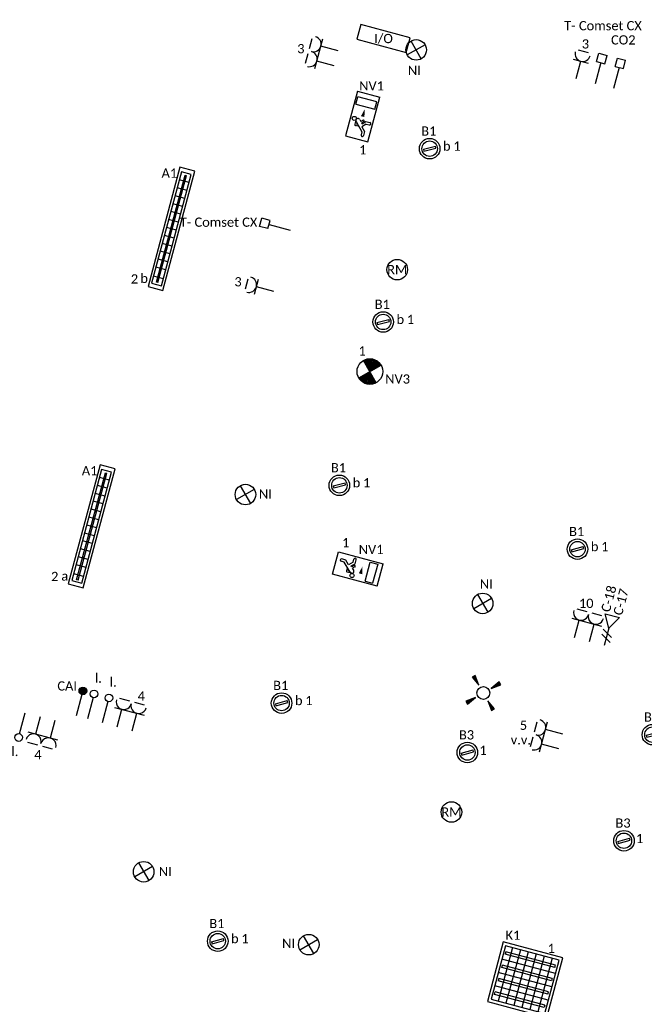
# Model space of a CAD drawing. Header units: millimetres. Extents: x -197899 to 120983, y -4228 to 45370.
# Tile 174 of 200: x 11378 to 17459, y 11038 to 20625. Entities that reach past the tile are written whole.
import ezdxf
from ezdxf.enums import TextEntityAlignment as Align

# ---------------------------------------------------------------- set-up
doc = ezdxf.new("R2010")
doc.units = ezdxf.units.MM
for name, color, linetype in [('EL6132--', 3, 'Continuous'), ('EL6222--', 3, 'Continuous'), ('EL6311--', 3, 'Continuous'), ('EL6350--', 3, 'Continuous'), ('EL6441--', 3, 'Continuous'), ('EL6511--', 3, 'Continuous'), ('EL6811--', 3, 'Continuous')]:
    doc.layers.add(name, color=color, linetype=linetype)
doc.styles.add('STABICAD-018', font='calibri.ttf', dxfattribs={"height": 180})

# ---------------------------------------------------------------- blocks, each defined once
blk = doc.blocks.new('111304CP')
at = {"color": 0, "linetype": 'Continuous'}
blk.add_line((1, 6.5), (-1, 6.5), dxfattribs=at)
blk = doc.blocks.new('*U385')
at = {"color": 0, "linetype": 'Continuous'}
for p, q in [((-1.5, 4.5), (1.5, 4.5)), ((0, 1), (0, 4.5))]:
    blk.add_line(p, q, dxfattribs=at)
blk.add_arc((0, 6), 1.5, 180, 0, dxfattribs=at)
at = {"color": 0, "linetype": 'ByBlock'}
blk.add_blockref('111304CP', (0, 0), dxfattribs=at)
at = {"color": 0, "linetype": 'Continuous', "style": 'STABICAD-018'}
for tag, p in [('PANEL', (0, 11.5)), ('CIRCUIT', (0, 8.5)), ('SUBCIRCUIT', (4.5, 8.5)), ('ARTICLECODE', (0, 0))]:
    blk.add_attdef(tag, text='', height=1.8, dxfattribs=at).set_placement(p, align=Align.MIDDLE)
at = {"color": 0, "linetype": 'Continuous', "style": 'STABICAD-018', "flags": 1}
blk.add_attdef('POWERCODE', text='', height=1.8, dxfattribs=at).set_placement((13, 8.5), align=Align.MIDDLE)
blk = doc.blocks.new('E00411')
for p, q in [((-2.4, 2.89), (-2.89, 2.4)), ((-2.89, 2.4), (-1.24, 1.24)), ((-1.24, 1.24), (-2.4, 2.89)), ((2.4, 2.89), (1.24, 1.24)), ((1.24, 1.24), (2.89, 2.4)), ((2.89, 2.4), (2.4, 2.89)), ((-1.24, -1.24), (-2.89, -2.4)), ((-2.4, -2.89), (-1.24, -1.24)), ((1.24, -1.24), (2.4, -2.89)), ((2.89, -2.4), (1.24, -1.24)), ((-2.89, -2.4), (-2.4, -2.89)), ((2.4, -2.89), (2.89, -2.4))]:
    blk.add_line(p, q)
at = {"color": 0, "linetype": 'Continuous'}
blk.add_circle((0, 0), 1.25, dxfattribs=at)
for points in [[(-2.89, 2.4), (-2.4, 2.89), (-1.24, 1.24)], [(2.4, 2.89), (2.89, 2.4), (1.24, 1.24)], [(-2.4, -2.89), (-2.89, -2.4), (-1.24, -1.24)], [(2.89, -2.4), (2.4, -2.89), (1.24, -1.24)]]:
    blk.add_solid(points, dxfattribs=at)
at = {"color": 0, "linetype": 'Continuous', "style": 'STABICAD-018'}
for tag, p in [('SWITCHCODE', (0, 4.64)), ('ARTICLECODE', (0, 0))]:
    blk.add_attdef(tag, text='', height=1.8, dxfattribs=at).set_placement(p, align=Align.MIDDLE)
blk = doc.blocks.new('E00125CP')
at = {"color": 0, "linetype": 'Continuous'}
for p, q in [((-2.5, 6.5), (-0.5, 6.5)), ((0.5, 6.5), (2.5, 6.5))]:
    blk.add_line(p, q, dxfattribs=at)
blk = doc.blocks.new('*U329')
at = {"color": 0, "linetype": 'Continuous'}
for p, q in [((-3, 4.5), (3, 4.5)), ((-1.5, 1), (-1.5, 4.5)), ((1.5, 1), (1.5, 4.5))]:
    blk.add_line(p, q, dxfattribs=at)
for centre in [(-1.5, 6), (1.5, 6)]:
    blk.add_arc(centre, 1.5, 180, 0, dxfattribs=at)
at = {"color": 0, "linetype": 'ByBlock'}
blk.add_blockref('E00125CP', (0, 0), dxfattribs=at)
at = {"color": 0, "linetype": 'Continuous', "style": 'STABICAD-018'}
for tag, p in [('PANEL', (0, 11.5)), ('CIRCUIT', (0, 8.5)), ('SUBCIRCUIT', (4.5, 8.5)), ('ARTICLECODE', (0, 0))]:
    blk.add_attdef(tag, text='', height=1.8, dxfattribs=at).set_placement(p, align=Align.MIDDLE)
at = {"color": 0, "linetype": 'Continuous', "style": 'STABICAD-018', "flags": 1}
blk.add_attdef('POWERCODE', text='', height=1.8, dxfattribs=at).set_placement((13, 8.5), align=Align.MIDDLE)
blk = doc.blocks.new('E00128')
at = {"color": 0, "linetype": 'Continuous'}
blk.add_line((0, 5.25), (0, 1), dxfattribs=at)
blk.add_circle((0, 6), 0.75, dxfattribs=at)
at = {"color": 0, "linetype": 'Continuous', "style": 'STABICAD-018'}
for tag, p in [('TEXT1', (0, 9)), ('ARTICLECODE', (0, 0))]:
    blk.add_attdef(tag, text='', height=1.8, dxfattribs=at).set_placement(p, align=Align.MIDDLE)
blk = doc.blocks.new('*U327')
at = {"color": 0, "linetype": 'Continuous'}
for p, q in [((-3, 4.5), (3, 4.5)), ((-1.5, 1), (-1.5, 4.5)), ((1.5, 1), (1.5, 4.5))]:
    blk.add_line(p, q, dxfattribs=at)
for centre in [(-1.5, 6), (1.5, 6)]:
    blk.add_arc(centre, 1.5, 180, 0, dxfattribs=at)
at = {"color": 0, "linetype": 'ByBlock'}
blk.add_blockref('E00125CP', (0, 0), dxfattribs=at)
at = {"color": 0, "linetype": 'Continuous', "style": 'STABICAD-018'}
for tag, p in [('PANEL', (0, 11.5)), ('CIRCUIT', (0, 8.5)), ('SUBCIRCUIT', (4.5, 8.5)), ('ARTICLECODE', (0, 0))]:
    blk.add_attdef(tag, text='', height=1.8, dxfattribs=at).set_placement(p, align=Align.MIDDLE)
at = {"color": 0, "linetype": 'Continuous', "style": 'STABICAD-018', "flags": 1}
blk.add_attdef('POWERCODE', text='', height=1.8, dxfattribs=at).set_placement((13, 8.5), align=Align.MIDDLE)
blk = doc.blocks.new('*U428')
at = {"color": 0, "linetype": 'Continuous'}
for p, q in [((-3, 4.5), (3, 4.5)), ((-1.5, 1), (-1.5, 4.5)), ((1.5, 1), (1.5, 4.5))]:
    blk.add_line(p, q, dxfattribs=at)
for centre in [(-1.5, 6), (1.5, 6)]:
    blk.add_arc(centre, 1.5, 180, 0, dxfattribs=at)
at = {"color": 0, "linetype": 'ByBlock'}
blk.add_blockref('E00125CP', (0, 0), dxfattribs=at)
at = {"color": 0, "linetype": 'Continuous', "style": 'STABICAD-018'}
for tag, p in [('PANEL', (0, 11.5)), ('CIRCUIT', (0, 8.5)), ('SUBCIRCUIT', (4.5, 8.5)), ('ARTICLECODE', (0, 0))]:
    blk.add_attdef(tag, text='', height=1.8, dxfattribs=at).set_placement(p, align=Align.MIDDLE)
at = {"color": 0, "linetype": 'Continuous', "style": 'STABICAD-018', "flags": 1}
blk.add_attdef('POWERCODE', text='', height=1.8, dxfattribs=at).set_placement((13, 8.5), align=Align.MIDDLE)
blk = doc.blocks.new('*U384')
at = {"color": 0, "linetype": 'Continuous'}
for p, q in [((-1.5, 4.5), (1.5, 4.5)), ((0, 1), (0, 4.5))]:
    blk.add_line(p, q, dxfattribs=at)
blk.add_arc((0, 6), 1.5, 180, 0, dxfattribs=at)
at = {"color": 0, "linetype": 'ByBlock'}
blk.add_blockref('111304CP', (0, 0), dxfattribs=at)
at = {"color": 0, "linetype": 'Continuous', "style": 'STABICAD-018'}
for tag, p in [('PANEL', (0, 11.5)), ('CIRCUIT', (0, 8.5)), ('SUBCIRCUIT', (4.5, 8.5)), ('ARTICLECODE', (0, 0))]:
    blk.add_attdef(tag, text='', height=1.8, dxfattribs=at).set_placement(p, align=Align.MIDDLE)
at = {"color": 0, "linetype": 'Continuous', "style": 'STABICAD-018', "flags": 1}
blk.add_attdef('POWERCODE', text='', height=1.8, dxfattribs=at).set_placement((13, 8.5), align=Align.MIDDLE)
blk = doc.blocks.new('*U351')
at = {"color": 0, "linetype": 'Continuous'}
for p, q in [((-3, 4.5), (3, 4.5)), ((-1.5, 1), (-1.5, 4.5)), ((1.5, 1), (1.5, 4.5))]:
    blk.add_line(p, q, dxfattribs=at)
for centre in [(-1.5, 6), (1.5, 6)]:
    blk.add_arc(centre, 1.5, 180, 0, dxfattribs=at)
at = {"color": 0, "linetype": 'ByBlock'}
blk.add_blockref('E00125CP', (0, 0), dxfattribs=at)
at = {"color": 0, "linetype": 'Continuous', "style": 'STABICAD-018'}
for tag, p in [('PANEL', (0, 11.5)), ('CIRCUIT', (0, 8.5)), ('SUBCIRCUIT', (4.5, 8.5)), ('ARTICLECODE', (0, 0))]:
    blk.add_attdef(tag, text='', height=1.8, dxfattribs=at).set_placement(p, align=Align.MIDDLE)
at = {"color": 0, "linetype": 'Continuous', "style": 'STABICAD-018', "flags": 1}
blk.add_attdef('POWERCODE', text='', height=1.8, dxfattribs=at).set_placement((13, 8.5), align=Align.MIDDLE)
blk = doc.blocks.new('E00188')
at = {"color": 0, "linetype": 'Continuous'}
blk.add_line((0, 5.25), (0, 1), dxfattribs=at)
at = {"color": 0, "linetype": 'Continuous', "const_width": 0.75}
blk.add_lwpolyline([(-0.375, 6, 1), (0.375, 6, 1)], format="xyb", close=True, dxfattribs=at)
at = {"color": 0, "linetype": 'Continuous'}
blk.add_circle((0, 6), 0.75, dxfattribs=at)
at = {"color": 0, "linetype": 'Continuous', "style": 'STABICAD-018'}
for tag, p in [('COMMENT1', (0, 12)), ('DATACOM1', (0, 9)), ('TEXT1', (2.5, 6)), ('ARTICLECODE', (0, 0))]:
    blk.add_attdef(tag, text='', height=1.8, dxfattribs=at).set_placement(p, align=Align.MIDDLE)
blk = doc.blocks.new('1115C2H')
at = {"color": 0, "linetype": 'Continuous'}
for p, q in [((4.5, 5.5), (-4.5, 5.5)), ((-4.5, 1), (-4.5, 5.5)), ((-2, 5.15), (-3.5, 5.15)), ((-3.5, 5.15), (-3.5, 1.35)), ((-2, 1.35), (-2, 5.15)), ((0.76, 4.11), (0.76, 4.91)), ((1.37, 3.5), (0.76, 4.11)), ((1.24, 4.31), (1.24, 4.91)), ((1.24, 4.31), (1.94, 3.61)), ((1.27, 2.26), (2.88, 3.87)), ((1.94, 3.61), (2.68, 4.35)), ((2.68, 4.35), (3.52, 4.35)), ((2.88, 3.87), (3.52, 3.87)), ((4.5, 1), (4.5, 5.5)), ((0.65, 3.49), (1.01, 3.13)), ((0.71, 2.83), (1.01, 3.13)), ((0.87, 3.71), (1.23, 3.35)), ((0.99, 2.14), (1.84, 2.14)), ((1.23, 3.35), (1.37, 3.5)), ((1.47, 2.46), (1.72, 2.46)), ((1.71, 2.7), (1.72, 2.7)), ((1.72, 2.7), (1.72, 2.46)), ((1.94, 2.93), (2.04, 2.83)), ((2.04, 2.83), (2.04, 2.34)), ((-4.5, 1), (4.5, 1)), ((-2, 1.35), (-3.5, 1.35))]:
    blk.add_line(p, q, dxfattribs=at)
blk.add_lwpolyline([(-1.5, 3.25, 0, 0.7, 0), (0, 3.25, 0.7, 0.7, 0)], format="xyseb", dxfattribs=at)
blk.add_circle((0.76, 1.75), 0.4, dxfattribs=at)
for centre, radius, start, end in [((1, 4.91), 0.24, 0, 180), ((3.52, 4.11), 0.24, 270, 90), ((0.99, 2.54), 0.4, 135, 315), ((0.76, 3.6), 0.16, 45, 225), ((1.84, 2.34), 0.2, 270, 0)]:
    blk.add_arc(centre, radius, start, end, dxfattribs=at)
at = {"color": 0, "linetype": 'Continuous', "style": 'STABICAD-018'}
for tag, p in [('PANEL', (0, 15.17)), ('CIRCUIT', (0, 12.17)), ('SUBCIRCUIT', (4.5, 12.17)), ('LIGHTFIXTURECODE', (0, 8))]:
    blk.add_attdef(tag, text='', height=1.8, dxfattribs=at).set_placement(p, align=Align.MIDDLE)
blk = doc.blocks.new('*U512')
at = {"linetype": 'Continuous'}
for p, q in [((-57, -21.3), (47, 38.7)), ((-47, -38.7), (57, 21.3)), ((57, 21.3), (47, 38.7)), ((-57, -21.3), (-47, -38.7))]:
    blk.add_line(p, q, dxfattribs=at)
for radius in [100, 75]:
    blk.add_circle((0, 0), radius, dxfattribs=at)
at = {"color": 0, "linetype": 'Continuous', "style": 'STABICAD-018'}
for tag, p in [('LIGHTFIXTURECODE', (0, 225)), ('PANEL', (0, -225))]:
    blk.add_attdef(tag, text='', height=180, dxfattribs=at).set_placement(p, align=Align.MIDDLE)
for tag, p in [('CIRCUIT', (150, 0)), ('SWITCHCODE', (250, 0)), ('SUBCIRCUIT', (350, 0))]:
    blk.add_attdef(tag, text='', height=180, dxfattribs=at).set_placement(p, align=Align.MIDDLE_LEFT)
blk = doc.blocks.new('1115C2J')
at = {"color": 0, "linetype": 'Continuous'}
for p, q in [((-4.5, 5.5), (4.5, 5.5)), ((-4.5, 1), (-4.5, 5.5)), ((-2.68, 4.35), (-3.52, 4.35)), ((-2.88, 3.87), (-3.52, 3.87)), ((-1.27, 2.26), (-2.88, 3.87)), ((-1.94, 3.61), (-2.68, 4.35)), ((-1.24, 4.31), (-1.94, 3.61)), ((-1.37, 3.5), (-0.76, 4.11)), ((-1.24, 4.31), (-1.24, 4.91)), ((-0.76, 4.11), (-0.76, 4.91)), ((2, 5.15), (3.5, 5.15)), ((2, 1.35), (2, 5.15)), ((3.5, 5.15), (3.5, 1.35)), ((4.5, 1), (4.5, 5.5)), ((-1.94, 2.93), (-2.04, 2.83)), ((-2.04, 2.83), (-2.04, 2.34)), ((-0.99, 2.14), (-1.84, 2.14)), ((-1.71, 2.7), (-1.72, 2.7)), ((-1.72, 2.7), (-1.72, 2.46)), ((-1.47, 2.46), (-1.72, 2.46)), ((-1.23, 3.35), (-1.37, 3.5)), ((-0.87, 3.71), (-1.23, 3.35)), ((-0.65, 3.49), (-1.01, 3.13)), ((-0.71, 2.83), (-1.01, 3.13)), ((4.5, 1), (-4.5, 1)), ((2, 1.35), (3.5, 1.35))]:
    blk.add_line(p, q, dxfattribs=at)
blk.add_lwpolyline([(0.75, 4, 0, 0.7, 0), (0.75, 2.5, 0.7, 0.7, 0)], format="xyseb", dxfattribs=at)
blk.add_circle((-0.76, 1.75), 0.4, dxfattribs=at)
for centre, radius, start, end in [((-3.52, 4.11), 0.24, 90, 270), ((-1, 4.91), 0.24, 0, 180), ((-1.84, 2.34), 0.2, 180, 270), ((-0.99, 2.54), 0.4, 225, 45), ((-0.76, 3.6), 0.16, 315, 135)]:
    blk.add_arc(centre, radius, start, end, dxfattribs=at)
at = {"color": 0, "linetype": 'Continuous', "style": 'STABICAD-018'}
for tag, p in [('PANEL', (0, 15.17)), ('CIRCUIT', (0, 12.17)), ('SUBCIRCUIT', (4.5, 12.17)), ('LIGHTFIXTURECODE', (0, 8))]:
    blk.add_attdef(tag, text='', height=1.8, dxfattribs=at).set_placement(p, align=Align.MIDDLE)
blk = doc.blocks.new('VB654NVI')
at = {"color": 0, "linetype": 'Continuous'}
for p, q in [((-1.41, 1.59), (1.41, 4.41)), ((-1.41, 4.41), (1.41, 1.59))]:
    blk.add_line(p, q, dxfattribs=at)
blk.add_circle((0, 3), 2, dxfattribs=at)
at = {"color": 0, "linetype": 'Continuous', "style": 'STABICAD-018'}
for tag, p in [('ARTICLECODE', (-2.66, 12.86)), ('FIREPROTECTION_PANEL', (0, 9.85)), ('CODING', (0, 7))]:
    blk.add_attdef(tag, text='', height=1.8, dxfattribs=at).set_placement(p, align=Align.MIDDLE)
blk = doc.blocks.new('E00020')
at = {"color": 0, "linetype": 'Continuous'}
blk.add_circle((0, 0), 2, dxfattribs=at)
at = {"color": 0, "linetype": 'Continuous', "style": 'STABICAD-018'}
for tag, p in [('CODING1', (0.68, 7.74)), ('CODING2', (0.95, 5.28)), ('ARTICLECODE', (0, 0)), ('FIREPROTECTION_PANEL', (0.1, -3.37)), ('FIREPROTECTION_ZONE', (1.58, -6.46)), ('FIREPROTECTION_HARDWARENUMBER', (7.57, -7.83))]:
    blk.add_attdef(tag, text='', height=1.8, dxfattribs=at).set_placement(p, align=Align.MIDDLE)
blk = doc.blocks.new('THERM-TK-L')
at = {"color": 0, "linetype": 'Continuous'}
for p, q in [((-0.83, 5.25), (-0.83, 6.92)), ((-0.83, 6.92), (0.83, 6.92)), ((0.83, 5.25), (0.83, 6.92)), ((-0.83, 5.25), (0.83, 5.25)), ((0, 5.25), (0, 1))]:
    blk.add_line(p, q, dxfattribs=at)
at = {"color": 0, "linetype": 'Continuous', "style": 'STABICAD-018'}
for tag, p in [('TEXT1', (4, 6)), ('ARTICLECODE', (0, 0))]:
    blk.add_attdef(tag, text='', height=1.8, dxfattribs=at).set_placement(p, align=Align.MIDDLE)
blk = doc.blocks.new('*U427')
at = {"color": 0, "linetype": 'Continuous'}
for p, q in [((-3, 4.5), (3, 4.5)), ((-1.5, 1), (-1.5, 4.5)), ((1.5, 1), (1.5, 4.5))]:
    blk.add_line(p, q, dxfattribs=at)
for centre in [(-1.5, 6), (1.5, 6)]:
    blk.add_arc(centre, 1.5, 180, 0, dxfattribs=at)
at = {"color": 0, "linetype": 'ByBlock'}
blk.add_blockref('E00125CP', (0, 0), dxfattribs=at)
at = {"color": 0, "linetype": 'Continuous', "style": 'STABICAD-018'}
for tag, p in [('PANEL', (0, 11.5)), ('CIRCUIT', (0, 8.5)), ('SUBCIRCUIT', (4.5, 8.5)), ('ARTICLECODE', (0, 0))]:
    blk.add_attdef(tag, text='', height=1.8, dxfattribs=at).set_placement(p, align=Align.MIDDLE)
at = {"color": 0, "linetype": 'Continuous', "style": 'STABICAD-018', "flags": 1}
blk.add_attdef('POWERCODE', text='', height=1.8, dxfattribs=at).set_placement((13, 8.5), align=Align.MIDDLE)
blk = doc.blocks.new('E00153')
at = {"color": 0, "linetype": 'Continuous'}
for p, q in [((-1.44, 7), (1.44, 7)), ((0, 4.5), (-1.44, 7)), ((0, 4.5), (1.44, 7)), ((-1, 4), (1, 2.85)), ((0, 4.5), (0, 1)), ((-1, 3), (1, 1.85))]:
    blk.add_line(p, q, dxfattribs=at)
at = {"color": 0, "linetype": 'Continuous', "style": 'STABICAD-018'}
for tag, p in [('COMMENT1', (-6, 12)), ('COMMENT2', (6, 12)), ('DATACOM1', (-6, 9)), ('DATACOM2', (6, 9)), ('TEXT1', (2.5, 6)), ('ARTICLECODE', (0, 0))]:
    blk.add_attdef(tag, text='', height=1.8, dxfattribs=at).set_placement(p, align=Align.MIDDLE)
blk = doc.blocks.new('*U511')
at = {"linetype": 'Continuous'}
for p, q in [((300, 300), (-300, 300)), ((-300, 300), (-300, -300)), ((300, -300), (300, 300)), ((270, 270), (-270, 270)), ((-270, 270), (-270, -270)), ((250, 215), (-250, 215)), ((-250, 215), (-250, 190)), ((-200, 270), (-200, -270)), ((-120, 270), (-120, -270)), ((-40, 270), (-40, -270)), ((40, 270), (40, -270)), ((120, 270), (120, -270)), ((200, 270), (200, -270)), ((250, 190), (250, 215)), ((270, -270), (270, 270)), ((270, 135), (-270, 135)), ((250, 190), (-250, 190)), ((270, 0), (-270, 0)), ((250, 80), (-250, 80)), ((-250, 55), (-250, 80)), ((250, 55), (-250, 55)), ((250, 80), (250, 55)), ((250, -55), (-250, -55)), ((-250, -55), (-250, -80)), ((250, -80), (-250, -80)), ((250, -80), (250, -55)), ((270, -135), (-270, -135)), ((250, -190), (-250, -190)), ((-250, -215), (-250, -190)), ((250, -190), (250, -215)), ((-270, -270), (270, -270)), ((250, -215), (-250, -215)), ((-300, -300), (300, -300))]:
    blk.add_line(p, q, dxfattribs=at)
at = {"color": 0, "linetype": 'Continuous', "style": 'STABICAD-018'}
for tag, p in [('SWITCHCODE', (300, 300)), ('SUBCIRCUIT', (400, 300)), ('CIRCUIT', (200, 300))]:
    blk.add_attdef(tag, text='', height=180, dxfattribs=at).set_placement(p, align=Align.BOTTOM_RIGHT)
blk.add_attdef('LIGHTFIXTURECODE', text='', height=180, dxfattribs=at).set_placement((-900, 300), align=Align.BOTTOM_LEFT)
blk.add_attdef('PANEL', text='', height=180, dxfattribs=at).set_placement((0, -450), align=Align.MIDDLE)
blk = doc.blocks.new('E00452A_FP')
at = {"color": 0, "linetype": 'Continuous'}
for p, q in [((-5, 4), (-5, 1)), ((5, 4), (-5, 4)), ((5, 1), (5, 4)), ((-5, 1), (5, 1))]:
    blk.add_line(p, q, dxfattribs=at)
at = {"color": 0, "linetype": 'Continuous', "style": 'STABICAD-018'}
for tag, p in [('FIREPROTECTION_HARDWARENUMBER', (3.74, 16.66)), ('FIREPROTECTION_ZONE', (2.91, 13.93)), ('FIREPROTECTION_PANEL', (3.59, 11.05)), ('CODING2', (-0.2, 8.41)), ('CODING1', (-0.13, 5.87)), ('TEXT1', (0, 2.5)), ('ARTICLECODE', (-0.06, -0.64))]:
    blk.add_attdef(tag, text='', height=1.8, dxfattribs=at).set_placement(p, align=Align.MIDDLE)
blk = doc.blocks.new('*U510')
at = {"linetype": 'Continuous'}
for p, q in [((600, 75), (-600, 75)), ((-600, 75), (-600, -75)), ((560, 50), (-560, 50)), ((-560, 50), (-560, -50)), ((540, 7.5), (-540, 7.5)), ((-540, -7.5), (-540, 7.5)), ((-480, 50), (-480, -50)), ((-400, 50), (-400, -50)), ((-320, 50), (-320, -50)), ((-240, 50), (-240, -50)), ((-160, 50), (-160, -50)), ((-80, 50), (-80, -50)), ((0, 50), (0, -50)), ((80, 50), (80, -50)), ((160, 50), (160, -50)), ((240, 50), (240, -50)), ((320, 50), (320, -50)), ((400, 50), (400, -50)), ((490, 50), (490, -50)), ((540, 7.5), (540, -7.5)), ((560, -50), (560, 50)), ((600, -75), (600, 75)), ((-600, -75), (600, -75)), ((-560, -50), (560, -50)), ((540, -7.5), (-540, -7.5))]:
    blk.add_line(p, q, dxfattribs=at)
at = {"color": 0, "linetype": 'Continuous', "style": 'STABICAD-018'}
for tag, p in [('SWITCHCODE', (600, 75)), ('SUBCIRCUIT', (700, 75)), ('CIRCUIT', (500, 75))]:
    blk.add_attdef(tag, text='', height=180, dxfattribs=at).set_placement(p, align=Align.BOTTOM_RIGHT)
blk.add_attdef('LIGHTFIXTURECODE', text='', height=180, dxfattribs=at).set_placement((-600, 75), align=Align.BOTTOM_LEFT)
blk.add_attdef('PANEL', text='', height=180, dxfattribs=at).set_placement((0, -225), align=Align.MIDDLE)
blk = doc.blocks.new('E00018EL')
at = {"color": 0, "linetype": 'Continuous'}
for p, q in [((-1.77, 1.73), (1.77, 5.27)), ((1.77, 1.73), (-1.77, 5.27))]:
    blk.add_line(p, q, dxfattribs=at)
at = {"color": 0, "linetype": 'Continuous', "const_width": 2.5}
for points in [[(-0.88, 4.38, -0.198912), (0, 4.75, -0.198912), (0.88, 4.38, -1)], [(-0.88, 2.62, 0.198912), (0, 2.25, 0.198912), (0.88, 2.62, 1)]]:
    blk.add_lwpolyline(points, format="xyb", dxfattribs=at)
blk = doc.blocks.new('*U500')
at = {"color": 0, "linetype": 'Continuous'}
blk.add_circle((0, 3.5), 2.5, dxfattribs=at)
blk.add_blockref('E00018EL', (0, 0), dxfattribs=at)
at = {"color": 0, "linetype": 'Continuous', "style": 'STABICAD-018'}
for tag, p in [('PANEL', (0, 11.5)), ('CIRCUIT', (0, 8.5)), ('SUBCIRCUIT', (4.5, 8.5)), ('LIGHTFIXTURECODE', (0, 3.5)), ('SWITCHCODE', (4.5, 2.5))]:
    blk.add_attdef(tag, text='', height=1.8, dxfattribs=at).set_placement(p, align=Align.MIDDLE)

msp = doc.modelspace()

# ---------------------------------------------------------------- block references
at = {"layer": 'EL6132--', "linetype": 'Continuous'}
ref = msp.add_blockref('E00128', (12024.5, 13770), dxfattribs=dict(at, xscale=49.99999999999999, yscale=49.99999999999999, rotation=345.0000003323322))
ref.add_attrib('TEXT1', 'l.', dxfattribs={"layer": '0', "color": 7, "linetype": 'ByBlock', "height": 90, "style": 'STABICAD-018'}).set_placement((12144.2, 14216.8), align=Align.MIDDLE)
ref = msp.add_blockref('E00128', (12169.4, 13731.2), dxfattribs=dict(at, xscale=49.99999999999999, yscale=49.99999999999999, rotation=345.0000003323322))
ref.add_attrib('TEXT1', 'l.', dxfattribs={"layer": '0', "color": 7, "linetype": 'ByBlock', "height": 90, "style": 'STABICAD-018'}).set_placement((12289.1, 14177.9), align=Align.MIDDLE)
ref = msp.add_blockref('E00128', (11444.9, 13925.3), dxfattribs=dict(at, xscale=50.00000000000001, yscale=50.00000000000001, rotation=165.0000002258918))
ref.add_attrib('TEXT1', 'l.', dxfattribs={"layer": '0', "color": 7, "linetype": 'ByBlock', "height": 90, "style": 'STABICAD-018'}).set_placement((11331.7, 13502.7), align=Align.MIDDLE)
at = {"layer": 'EL6222--', "linetype": 'Continuous'}
ref = msp.add_blockref('*U428', (14507.9, 20236.6), dxfattribs=dict(at, xscale=49.99999999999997, yscale=49.99999999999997, rotation=75.00000033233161))
ref.add_attrib('CIRCUIT', '3', dxfattribs={"layer": '0', "color": 170, "linetype": 'ByBlock', "height": 90, "style": 'STABICAD-018'}).set_placement((14115.4, 20342.7), align=Align.MIDDLE)
ref = msp.add_blockref('*U385', (16782.1, 20002.7), dxfattribs=dict(at, xscale=50, yscale=50, rotation=344.9852098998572))
ref.add_attrib('CIRCUIT', '3', dxfattribs={"layer": '0', "color": 170, "linetype": 'ByBlock', "height": 90, "style": 'STABICAD-018'}).set_placement((16885.7, 20389.1), align=Align.MIDDLE)
ref = msp.add_blockref('*U384', (13899.6, 17966.7), dxfattribs=dict(at, xscale=50.00000000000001, yscale=50.00000000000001, rotation=75.0000003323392))
ref.add_attrib('CIRCUIT', '3', dxfattribs={"layer": '0', "color": 170, "linetype": 'ByBlock', "height": 90, "style": 'STABICAD-018'}).set_placement((13503.8, 18072.8), align=Align.MIDDLE)
ref = msp.add_blockref('*U427', (16838.6, 14542.6), dxfattribs=dict(at, xscale=50, yscale=50, rotation=345.000000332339))
ref.add_attrib('CIRCUIT', '10', dxfattribs={"layer": '0', "color": 170, "linetype": 'ByBlock', "height": 90, "style": 'STABICAD-018'}).set_placement((16893.7, 14941.9), align=Align.MIDDLE)
ref = msp.add_blockref('*U329', (12386.7, 13673), dxfattribs=dict(at, xscale=50, yscale=50, rotation=345.0000003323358))
ref.add_attrib('CIRCUIT', '4', dxfattribs={"layer": '0', "color": 170, "linetype": 'ByBlock', "height": 90, "style": 'STABICAD-018'}).set_placement((12562.7, 14039.9), align=Align.MIDDLE)
ref = msp.add_blockref('*U327', (11662.3, 13867.1), dxfattribs=dict(at, xscale=50, yscale=50, rotation=165.0000002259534))
ref.add_attrib('CIRCUIT', '4', dxfattribs={"layer": '0', "color": 170, "linetype": 'ByBlock', "height": 90, "style": 'STABICAD-018'}).set_placement((11555.3, 13467.7), align=Align.MIDDLE)
ref = msp.add_blockref('*U351', (16696.1, 13583.6), dxfattribs=dict(at, xscale=50, yscale=50, rotation=74.99999999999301))
ref.add_attrib('ARTICLECODE', 'v.v.', dxfattribs={"layer": '0', "color": 7, "linetype": 'ByBlock', "height": 90, "style": 'STABICAD-018'}).set_placement((16257.1, 13612), align=Align.MIDDLE)
ref.add_attrib('CIRCUIT', '5', dxfattribs={"layer": '0', "color": 170, "linetype": 'ByBlock', "height": 90, "style": 'STABICAD-018'}).set_placement((16282.3, 13754.2), align=Align.MIDDLE)
at = {"layer": 'EL6311--', "linetype": 'Continuous'}
ref = msp.add_blockref('*U512', (15369.3, 19368.7), dxfattribs=dict(at, rotation=345.0000000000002))
ref.add_attrib('CIRCUIT', '1', dxfattribs={"layer": '0', "color": 170, "linetype": 'ByBlock', "height": 90, "style": 'STABICAD-018'}).set_placement((15599.4, 19393.7), align=Align.MIDDLE_LEFT)
ref.add_attrib('LIGHTFIXTURECODE', 'B1', dxfattribs={"layer": '0', "color": 7, "linetype": 'ByBlock', "height": 90, "style": 'STABICAD-018'}).set_placement((15360.8, 19540.7), align=Align.MIDDLE)
ref.add_attrib('SUBCIRCUIT', 'b', dxfattribs={"layer": '0', "color": 7, "linetype": 'ByBlock', "height": 90, "style": 'STABICAD-018'}).set_placement((15499.4, 19393.7), align=Align.MIDDLE_LEFT)
ref = msp.add_blockref('*U510', (12855.9, 18588.4), dxfattribs=dict(at, rotation=255))
ref.add_attrib('CIRCUIT', '2', dxfattribs={"layer": '0', "color": 170, "linetype": 'ByBlock', "height": 90, "style": 'STABICAD-018'}).set_placement((12531.2, 18029), align=Align.BOTTOM_RIGHT)
ref.add_attrib('LIGHTFIXTURECODE', 'A1', dxfattribs={"layer": '0', "color": 7, "linetype": 'ByBlock', "height": 90, "style": 'STABICAD-018'}).set_placement((12759.3, 19058.9), align=Align.BOTTOM_LEFT)
ref.add_attrib('SWITCHCODE', 'b', dxfattribs={"layer": '0', "color": 7, "linetype": 'ByBlock', "height": 90, "style": 'STABICAD-018'}).set_placement((12627.2, 18033.9), align=Align.BOTTOM_RIGHT)
ref = msp.add_blockref('*U512', (14917, 17681.6), dxfattribs=dict(at, rotation=345.0000000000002))
ref.add_attrib('CIRCUIT', '1', dxfattribs={"layer": '0', "color": 170, "linetype": 'ByBlock', "height": 90, "style": 'STABICAD-018'}).set_placement((15147, 17706.6), align=Align.MIDDLE_LEFT)
ref.add_attrib('LIGHTFIXTURECODE', 'B1', dxfattribs={"layer": '0', "color": 7, "linetype": 'ByBlock', "height": 90, "style": 'STABICAD-018'}).set_placement((14908.4, 17853.6), align=Align.MIDDLE)
ref.add_attrib('SUBCIRCUIT', 'b', dxfattribs={"layer": '0', "color": 7, "linetype": 'ByBlock', "height": 90, "style": 'STABICAD-018'}).set_placement((15047, 17706.6), align=Align.MIDDLE_LEFT)
ref = msp.add_blockref('*U512', (14490.4, 16090.7), dxfattribs=dict(at, rotation=345.0000000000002))
ref.add_attrib('CIRCUIT', '1', dxfattribs={"layer": '0', "color": 170, "linetype": 'ByBlock', "height": 90, "style": 'STABICAD-018'}).set_placement((14720.5, 16115.8), align=Align.MIDDLE_LEFT)
ref.add_attrib('LIGHTFIXTURECODE', 'B1', dxfattribs={"layer": '0', "color": 7, "linetype": 'ByBlock', "height": 90, "style": 'STABICAD-018'}).set_placement((14481.9, 16262.7), align=Align.MIDDLE)
ref.add_attrib('SUBCIRCUIT', 'b', dxfattribs={"layer": '0', "color": 7, "linetype": 'ByBlock', "height": 90, "style": 'STABICAD-018'}).set_placement((14620.5, 16115.8), align=Align.MIDDLE_LEFT)
ref = msp.add_blockref('*U510', (12079.5, 15690.6), dxfattribs=dict(at, rotation=255))
ref.add_attrib('CIRCUIT', '2', dxfattribs={"layer": '0', "color": 170, "linetype": 'ByBlock', "height": 90, "style": 'STABICAD-018'}).set_placement((11754.7, 15131.2), align=Align.BOTTOM_RIGHT)
ref.add_attrib('LIGHTFIXTURECODE', 'A1', dxfattribs={"layer": '0', "color": 7, "linetype": 'ByBlock', "height": 90, "style": 'STABICAD-018'}).set_placement((11982.9, 16161.1), align=Align.BOTTOM_LEFT)
ref.add_attrib('SWITCHCODE', 'a', dxfattribs={"layer": '0', "color": 7, "linetype": 'ByBlock', "height": 90, "style": 'STABICAD-018'}).set_placement((11850.8, 15136.1), align=Align.BOTTOM_RIGHT)
ref = msp.add_blockref('*U512', (16808.7, 15469.6), dxfattribs=dict(at, rotation=345.0000000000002))
ref.add_attrib('CIRCUIT', '1', dxfattribs={"layer": '0', "color": 170, "linetype": 'ByBlock', "height": 90, "style": 'STABICAD-018'}).set_placement((17038.7, 15494.6), align=Align.MIDDLE_LEFT)
ref.add_attrib('LIGHTFIXTURECODE', 'B1', dxfattribs={"layer": '0', "color": 7, "linetype": 'ByBlock', "height": 90, "style": 'STABICAD-018'}).set_placement((16800.1, 15641.6), align=Align.MIDDLE)
ref.add_attrib('SUBCIRCUIT', 'b', dxfattribs={"layer": '0', "color": 7, "linetype": 'ByBlock', "height": 90, "style": 'STABICAD-018'}).set_placement((16938.7, 15494.6), align=Align.MIDDLE_LEFT)
ref = msp.add_blockref('*U512', (13928, 13970.5), dxfattribs=dict(at, rotation=345))
ref.add_attrib('CIRCUIT', '1', dxfattribs={"layer": '0', "color": 170, "linetype": 'ByBlock', "height": 90, "style": 'STABICAD-018'}).set_placement((14158.1, 13995.6), align=Align.MIDDLE_LEFT)
ref.add_attrib('LIGHTFIXTURECODE', 'B1', dxfattribs={"layer": '0', "color": 7, "linetype": 'ByBlock', "height": 90, "style": 'STABICAD-018'}).set_placement((13919.5, 14142.5), align=Align.MIDDLE)
ref.add_attrib('SUBCIRCUIT', 'b', dxfattribs={"layer": '0', "color": 7, "linetype": 'ByBlock', "height": 90, "style": 'STABICAD-018'}).set_placement((14058.1, 13995.6), align=Align.MIDDLE_LEFT)
at = {"layer": 'EL6311--', "linetype": 'Continuous', "xscale": 49.99999999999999, "yscale": 49.99999999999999, "rotation": 255}
msp.add_blockref('E00411', (15892, 14068.9), dxfattribs=at)
at = {"layer": 'EL6311--', "color": 210, "linetype": 'Continuous'}
ref = msp.add_blockref('*U512', (17538, 13662.8), dxfattribs=dict(at, rotation=345.0000000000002))
ref.add_attrib('CIRCUIT', '1', dxfattribs={"layer": '0', "color": 170, "linetype": 'ByBlock', "height": 90, "style": 'STABICAD-018'}).set_placement((17655, 13684.7), align=Align.MIDDLE_LEFT)
ref.add_attrib('LIGHTFIXTURECODE', 'B3', dxfattribs={"layer": '0', "color": 7, "linetype": 'ByBlock', "height": 90, "style": 'STABICAD-018'}).set_placement((17529.5, 13834.8), align=Align.MIDDLE)
ref = msp.add_blockref('*U512', (15736.7, 13489.4), dxfattribs=dict(at, rotation=345.0000000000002))
ref.add_attrib('CIRCUIT', '1', dxfattribs={"layer": '0', "color": 170, "linetype": 'ByBlock', "height": 90, "style": 'STABICAD-018'}).set_placement((15853.7, 13511.3), align=Align.MIDDLE_LEFT)
ref.add_attrib('LIGHTFIXTURECODE', 'B3', dxfattribs={"layer": '0', "color": 7, "linetype": 'ByBlock', "height": 90, "style": 'STABICAD-018'}).set_placement((15728.2, 13661.4), align=Align.MIDDLE)
ref = msp.add_blockref('*U512', (17260.7, 12630.1), dxfattribs=dict(at, rotation=345.0000000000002))
ref.add_attrib('CIRCUIT', '1', dxfattribs={"layer": '0', "color": 170, "linetype": 'ByBlock', "height": 90, "style": 'STABICAD-018'}).set_placement((17377.7, 12652), align=Align.MIDDLE_LEFT)
ref.add_attrib('LIGHTFIXTURECODE', 'B3', dxfattribs={"layer": '0', "color": 7, "linetype": 'ByBlock', "height": 90, "style": 'STABICAD-018'}).set_placement((17252.1, 12802.1), align=Align.MIDDLE)
at = {"layer": 'EL6311--', "linetype": 'Continuous'}
ref = msp.add_blockref('*U512', (13306.3, 11652.4), dxfattribs=dict(at, rotation=345))
ref.add_attrib('CIRCUIT', '1', dxfattribs={"layer": '0', "color": 170, "linetype": 'ByBlock', "height": 90, "style": 'STABICAD-018'}).set_placement((13536.3, 11677.5), align=Align.MIDDLE_LEFT)
ref.add_attrib('LIGHTFIXTURECODE', 'B1', dxfattribs={"layer": '0', "color": 7, "linetype": 'ByBlock', "height": 90, "style": 'STABICAD-018'}).set_placement((13297.7, 11824.4), align=Align.MIDDLE)
ref.add_attrib('SUBCIRCUIT', 'b', dxfattribs={"layer": '0', "color": 7, "linetype": 'ByBlock', "height": 90, "style": 'STABICAD-018'}).set_placement((13436.3, 11677.5), align=Align.MIDDLE_LEFT)
ref = msp.add_blockref('*U511', (16298.3, 11277.3), dxfattribs=dict(at, rotation=344.9999999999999))
ref.add_attrib('CIRCUIT', '1', dxfattribs={"layer": '0', "color": 170, "linetype": 'ByBlock', "height": 90, "style": 'STABICAD-018'}).set_placement((16588.3, 11510.1), align=Align.BOTTOM_RIGHT)
ref.add_attrib('LIGHTFIXTURECODE', 'K1', dxfattribs={"layer": '0', "color": 7, "linetype": 'ByBlock', "height": 90, "style": 'STABICAD-018'}).set_placement((16108.3, 11638.7), align=Align.BOTTOM_LEFT)
at = {"layer": 'EL6350--', "linetype": 'Continuous'}
ref = msp.add_blockref('1115C2H', (14560.5, 19723.1), dxfattribs=dict(at, xscale=50.00000000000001, yscale=50.00000000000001, rotation=255.0001095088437))
ref.add_attrib('CIRCUIT', '1', dxfattribs={"layer": '0', "color": 170, "linetype": 'ByBlock', "height": 90, "style": 'STABICAD-018'}).set_placement((14718.1, 19358), align=Align.MIDDLE)
ref.add_attrib('LIGHTFIXTURECODE', 'NV1', dxfattribs={"layer": '0', "color": 7, "linetype": 'ByBlock', "height": 90, "style": 'STABICAD-018'}).set_placement((14803.9, 19980.8), align=Align.MIDDLE)
ref = msp.add_blockref('*U500', (14742.3, 17029.6), dxfattribs=dict(at, xscale=49.99999999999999, yscale=49.99999999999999, zscale=49.99999999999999, rotation=345))
ref.add_attrib('CIRCUIT', '1', dxfattribs={"layer": '0', "color": 1, "linetype": 'Continuous', "height": 90, "style": 'STABICAD-018'}).set_placement((14712.1, 17400), align=Align.MIDDLE)
ref.add_attrib('LIGHTFIXTURECODE', 'NV3', dxfattribs={"layer": '0', "color": 1, "linetype": 'Continuous', "height": 90, "style": 'STABICAD-018'}).set_placement((15057.5, 17126.3), align=Align.MIDDLE)
ref = msp.add_blockref('1115C2J', (14627.6, 15118.7), dxfattribs=dict(at, xscale=50, yscale=50, rotation=344.985985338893))
ref.add_attrib('CIRCUIT', '1', dxfattribs={"layer": '0', "color": 170, "linetype": 'ByBlock', "height": 90, "style": 'STABICAD-018'}).set_placement((14552.3, 15532.9), align=Align.MIDDLE)
ref.add_attrib('LIGHTFIXTURECODE', 'NV1', dxfattribs={"layer": '0', "color": 7, "linetype": 'ByBlock', "height": 90, "style": 'STABICAD-018'}).set_placement((14799.6, 15466.5), align=Align.MIDDLE)
at = {"layer": 'EL6441--', "linetype": 'Continuous'}
ref = msp.add_blockref('E00153', (17056, 14484.3), dxfattribs=dict(at, xscale=49.99999999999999, yscale=49.99999999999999, rotation=345.0000003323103))
ref.add_attrib('DATACOM1', 'C-17', dxfattribs={"layer": '0', "color": 7, "linetype": 'ByBlock', "height": 90, "rotation": 75, "style": 'STABICAD-018'}).set_placement((17230.9, 14955.1), align=Align.MIDDLE)
ref.add_attrib('DATACOM2', 'C-18', dxfattribs={"layer": '0', "color": 7, "linetype": 'ByBlock', "height": 90, "rotation": 75, "style": 'STABICAD-018'}).set_placement((17110.1, 14987.5), align=Align.MIDDLE)
ref = msp.add_blockref('E00188', (11915.5, 13799.2), dxfattribs=dict(at, xscale=49.99999999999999, yscale=49.99999999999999, rotation=345.0000003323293))
ref.add_attrib('TEXT1', 'CAI', dxfattribs={"layer": '0', "color": 7, "linetype": 'ByBlock', "height": 90, "style": 'STABICAD-018'}).set_placement((11840.4, 14137.4), align=Align.MIDDLE)
at = {"layer": 'EL6511--', "linetype": 'Continuous'}
ref = msp.add_blockref('E00452A_FP', (14952.6, 20562.8), dxfattribs=dict(at, xscale=49.99999999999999, yscale=49.99999999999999, rotation=164.9852098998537))
ref.add_attrib('TEXT1', 'I/O', dxfattribs={"layer": '0', "color": 7, "linetype": 'Continuous', "height": 90, "style": 'STABICAD-018'}).set_placement((14920.2, 20442.1), align=Align.MIDDLE)
ref = msp.add_blockref('VB654NVI', (15277, 20475.8), dxfattribs=dict(at, xscale=50, yscale=50, rotation=164.9999999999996))
ref.add_attrib('ARTICLECODE', 'NI', dxfattribs={"layer": '0', "color": 7, "linetype": 'Continuous', "height": 90, "style": 'STABICAD-018'}).set_placement((15220.6, 20130.7), align=Align.MIDDLE)
ref = msp.add_blockref('E00020', (15053.7, 18191.3), dxfattribs=dict(at, xscale=50, yscale=50, rotation=345.0000000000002))
ref.add_attrib('ARTICLECODE', 'RM', dxfattribs={"layer": '0', "color": 7, "linetype": 'Continuous', "height": 90, "style": 'STABICAD-018'}).set_placement((15053.7, 18191.3), align=Align.MIDDLE)
ref = msp.add_blockref('VB654NVI', (13431, 16040), dxfattribs=dict(at, xscale=49.99999999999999, yscale=49.99999999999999, rotation=255))
ref.add_attrib('ARTICLECODE', 'NI', dxfattribs={"layer": '0', "color": 7, "linetype": 'Continuous', "height": 90, "style": 'STABICAD-018'}).set_placement((13770.6, 16005.7), align=Align.MIDDLE)
ref = msp.add_blockref('VB654NVI', (15846.3, 14796), dxfattribs=dict(at, xscale=49.99999999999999, yscale=49.99999999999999, rotation=345))
ref.add_attrib('ARTICLECODE', 'NI', dxfattribs={"layer": '0', "color": 7, "linetype": 'Continuous', "height": 90, "style": 'STABICAD-018'}).set_placement((15920.6, 15130.7), align=Align.MIDDLE)
ref = msp.add_blockref('E00020', (15581.3, 12909.9), dxfattribs=dict(at, xscale=50, yscale=50, rotation=345.0000000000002))
ref.add_attrib('ARTICLECODE', 'RM', dxfattribs={"layer": '0', "color": 7, "linetype": 'Continuous', "height": 90, "style": 'STABICAD-018'}).set_placement((15581.3, 12909.9), align=Align.MIDDLE)
ref = msp.add_blockref('VB654NVI', (12440.5, 12367.2), dxfattribs=dict(at, xscale=49.99999999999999, yscale=49.99999999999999, rotation=255))
ref.add_attrib('ARTICLECODE', 'NI', dxfattribs={"layer": '0', "color": 7, "linetype": 'Continuous', "height": 90, "style": 'STABICAD-018'}).set_placement((12795.6, 12330.7), align=Align.MIDDLE)
ref = msp.add_blockref('VB654NVI', (14337.1, 11579.6), dxfattribs=dict(at, xscale=50, yscale=50, rotation=75.00000000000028))
ref.add_attrib('ARTICLECODE', 'NI', dxfattribs={"layer": '0', "color": 7, "linetype": 'Continuous', "height": 90, "style": 'STABICAD-018'}).set_placement((13995.6, 11630.7), align=Align.MIDDLE)
at = {"layer": 'EL6811--', "linetype": 'Continuous'}
ref = msp.add_blockref('THERM-TK-L', (16966.5, 19953.3), dxfattribs=dict(at, xscale=50, yscale=50, rotation=344.9852098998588))
ref.add_attrib('TEXT1', 'T- Comset CX', dxfattribs={"layer": '0', "color": 7, "linetype": 'ByBlock', "height": 90, "style": 'STABICAD-018'}).set_placement((17057, 20566.5), align=Align.MIDDLE)
ref = msp.add_blockref('THERM-TK-L', (17147, 19905.9), dxfattribs=dict(at, xscale=49.99999999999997, yscale=49.99999999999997, rotation=344.9993433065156))
ref.add_attrib('TEXT1', 'CO2', dxfattribs={"layer": '0', "color": 7, "linetype": 'ByBlock', "height": 90, "style": 'STABICAD-018'}).set_placement((17254.4, 20428.2), align=Align.MIDDLE)
ref = msp.add_blockref('THERM-TK-L', (14059.4, 18563), dxfattribs=dict(at, xscale=49.99999999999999, yscale=49.99999999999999, rotation=74.99785788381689))
ref.add_attrib('TEXT1', 'T- Comset CX', dxfattribs={"layer": '0', "color": 7, "linetype": 'ByBlock', "height": 90, "style": 'STABICAD-018'}).set_placement((13314.4, 18653.3), align=Align.MIDDLE)

doc.saveas('drawing.dxf')
